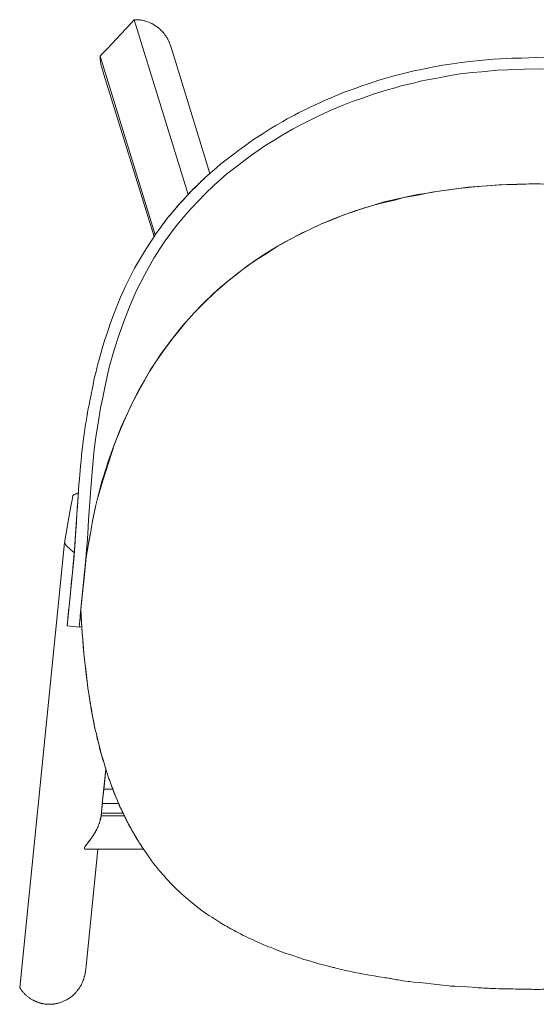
# Model space of a CAD drawing. Header units: centimetres. Extents: x -85 to 48, y -139 to 131.
# Tile 4 of 5: x -85 to -59, y 82 to 131. Entities that reach past the tile are written whole.
import ezdxf

# ---------------------------------------------------------------- set-up
doc = ezdxf.new("R2010")
doc.units = ezdxf.units.CM
doc.header["$LTSCALE"] = 5.08
doc.layers.add('Keine', color=7, linetype='Continuous', lineweight=5)

# ---------------------------------------------------------------- blocks, each defined once
blk = doc.blocks.new('Gruppe-20')
at = {"layer": 'Keine', "color": 7, "linetype": 'Continuous', "lineweight": 9}
blk.add_line((-81.686, 104.074), (-81.687, 104.07), dxfattribs=at)
blk.add_lwpolyline([(-81.622, 111.25), (-81.619, 111.269), (-81.617, 111.28), (-81.615, 111.289), (-81.614, 111.295), (-81.613, 111.304), (-81.609, 111.326), (-81.605, 111.347), (-81.601, 111.368), (-81.572, 111.5), (-81.551, 111.604), (-81.531, 111.702), (-81.513, 111.792), (-81.493, 111.892), (-81.434, 112.183), (-81.409, 112.31), (-81.382, 112.444), (-81.349, 112.606), (-81.314, 112.782), (-81.287, 112.918), (-81.255, 113.076), (-81.247, 113.115), (-81.214, 113.236), (-81.179, 113.362), (-81.16, 113.432), (-81.127, 113.583), (-81.096, 113.723), (-81.093, 113.735), (-81.063, 113.842), (-80.947, 114.247), (-80.873, 114.506), (-80.742, 114.957), (-80.682, 115.125), (-80.55, 115.515), (-80.474, 115.74), (-80.413, 115.918), (-80.276, 116.269), (-80.155, 116.57), (-80.084, 116.764), (-79.958, 117.061), (-79.857, 117.275), (-79.692, 117.647), (-79.474, 118.079), (-79.255, 118.512), (-79.013, 118.932), (-78.771, 119.353), (-78.505, 119.761), (-78.143, 120.3), (-77.949, 120.563), (-77.658, 120.958), (-77.355, 121.322), (-77.125, 121.6), (-76.922, 121.83), (-76.725, 122.026), (-76.526, 122.253), (-76.309, 122.48), (-76.116, 122.664), (-75.971, 122.803), (-75.78, 122.986), (-75.558, 123.19), (-75.406, 123.32), (-75.144, 123.545), (-74.944, 123.717), (-74.618, 123.97), (-74.286, 124.227), (-74.12, 124.36), (-73.94, 124.488), (-73.716, 124.645), (-73.497, 124.8), (-73.313, 124.93), (-73.097, 125.072), (-72.83, 125.243), (-72.483, 125.464), (-72.199, 125.63), (-71.85, 125.833), (-71.628, 125.963), (-71.266, 126.153), (-71.061, 126.264), (-70.751, 126.425), (-70.456, 126.564), (-70.236, 126.669), (-69.976, 126.792), (-69.796, 126.874), (-69.596, 126.958), (-69.396, 127.043), (-69.246, 127.106), (-69.056, 127.187), (-68.863, 127.263), (-68.733, 127.317), (-68.537, 127.386), (-68.385, 127.442), (-68.21, 127.504), (-67.896, 127.617), (-67.586, 127.725), (-67.286, 127.818), (-67.06, 127.895), (-66.645, 128.013), (-66.421, 128.08), (-65.83, 128.228), (-65.239, 128.376), (-65.007, 128.422), (-64.306, 128.563), (-63.858, 128.643), (-63.366, 128.719), (-62.945, 128.783), (-62.506, 128.835), (-61.866, 128.891), (-61.329, 128.947), (-60.972, 128.97), (-60.406, 129.006), (-59.926, 129.006), (-59.186, 129.031), (-58.726, 129.021), (-57.962, 128.995), (-57.398, 128.976), (-56.742, 128.928), (-56.135, 128.863), (-55.423, 128.782), (-55.2, 128.754), (-54.663, 128.666), (-54.205, 128.574), (-53.847, 128.502), (-53.363, 128.422), (-52.906, 128.302), (-52.542, 128.228), (-51.952, 128.081), (-51.729, 128.013), (-51.152, 127.838), (-50.666, 127.685), (-50.213, 127.522), (-49.639, 127.317), (-49.126, 127.107), (-48.686, 126.921), (-48.072, 126.63), (-47.51, 126.367), (-47.181, 126.193), (-46.52, 125.832), (-45.887, 125.463), (-45.472, 125.196), (-45.057, 124.928), (-44.66, 124.648), (-44.263, 124.368), (-44.02, 124.18), (-43.766, 123.983), (-43.399, 123.695), (-43.109, 123.443), (-42.879, 123.245), (-42.493, 122.899), (-42.186, 122.607), (-42.021, 122.442), (-41.795, 122.199), (-41.524, 121.909), (-41.247, 121.6), (-40.94, 121.234), (-40.72, 120.967), (-40.413, 120.55), (-40.142, 120.182), (-39.97, 119.92), (-39.696, 119.5), (-39.542, 119.251), (-39.3, 118.83), (-39.052, 118.4), (-38.82, 117.925), (-38.623, 117.52), (-38.463, 117.165), (-38.355, 116.916), (-38.186, 116.48), (-38.016, 116.069), (-37.881, 115.689), (-37.738, 115.267), (-37.595, 114.844), (-37.451, 114.34), (-37.295, 113.792), (-37.198, 113.38), (-37.076, 112.89), (-37.002, 112.57), (-36.894, 112.019), (-36.792, 111.49), (-36.716, 111.04), (-36.645, 110.58), (-36.589, 110.18), (-36.537, 109.79), (-36.483, 109.324), (-36.418, 108.7), (-36.392, 108.412), (-36.358, 108.031), (-36.33, 107.672), (-36.304, 107.314), (-36.262, 106.702), (-36.232, 106.24), (-36.198, 105.663), (-36.167, 105.186), (-36.14, 104.767), (-36.102, 104.283), (-36.052, 103.75), (-36.03, 103.525), (-36.006, 103.272), (-35.971, 102.9), (-35.926, 102.5), (-35.891, 102.155), (-35.846, 101.805), (-35.819, 101.485), (-35.78, 101.045), (-35.742, 100.679), (-35.74, 100.649), (-36.337, 100.589), (-36.477, 100.62), (-36.466, 100.811), (-36.455, 101.002), (-36.443, 101.191), (-36.433, 101.362), (-36.433, 101.393), (-36.433, 101.438), (-36.433, 101.49), (-36.433, 101.521), (-36.434, 101.545), (-36.436, 101.563), (-36.439, 101.59), (-36.442, 101.623), (-36.444, 101.644), (-36.468, 101.886), (-36.484, 102.045), (-36.503, 102.245), (-36.52, 102.402), (-36.531, 102.501), (-36.548, 102.62), (-36.564, 102.74), (-36.594, 102.962), (-36.616, 103.12), (-36.632, 103.242), (-36.648, 103.358), (-36.665, 103.484), (-36.681, 103.6), (-36.693, 103.692), (-36.71, 103.82), (-36.732, 103.982), (-36.746, 104.086), (-36.762, 104.202), (-36.774, 104.292), (-36.787, 104.39), (-36.802, 104.5), (-36.818, 104.62), (-36.834, 104.732), (-36.871, 105.006), (-36.889, 105.14), (-36.923, 105.39), (-36.966, 105.639), (-36.991, 105.819), (-37.054, 106.11), (-37.118, 106.41), (-37.18, 106.69), (-37.231, 106.907), (-37.357, 107.39), (-37.465, 107.806), (-37.632, 108.33), (-37.764, 108.753), (-37.906, 109.16), (-38.026, 109.5), (-38.105, 109.722), (-38.244, 110.07), (-38.329, 110.28), (-38.421, 110.51), (-38.508, 110.731), (-38.574, 110.872), (-38.695, 111.14), (-38.804, 111.38), (-38.916, 111.62), (-39.034, 111.86), (-39.136, 112.062), (-39.236, 112.26), (-39.329, 112.443), (-39.456, 112.673), (-39.646, 112.99), (-39.747, 113.165), (-39.878, 113.383), (-40.035, 113.655), (-40.272, 113.988), (-40.484, 114.297), (-40.807, 114.745), (-41.134, 115.172), (-41.486, 115.599), (-41.831, 115.997), (-42.279, 116.478), (-42.743, 116.939), (-43.164, 117.36), (-43.47, 117.605), (-44.07, 118.112), (-44.15, 118.17), (-44.659, 118.555), (-45.006, 118.805), (-45.23, 118.955), (-45.489, 119.131), (-45.872, 119.376), (-46.173, 119.55), (-46.592, 119.792), (-46.964, 120.002), (-47.311, 120.202), (-47.648, 120.356), (-48.005, 120.52), (-48.416, 120.707), (-48.736, 120.844), (-49.265, 121.053), (-49.775, 121.244), (-50.331, 121.431), (-50.866, 121.602), (-51.321, 121.73), (-51.906, 121.887), (-52.59, 122.048), (-53.111, 122.145), (-53.723, 122.251), (-54.166, 122.328), (-54.524, 122.4), (-54.954, 122.455), (-55.471, 122.505), (-56.167, 122.573), (-56.629, 122.613), (-57.506, 122.669), (-58.027, 122.685), (-58.596, 122.706), (-58.995, 122.717), (-59.566, 122.717), (-60.163, 122.703), (-60.659, 122.688), (-61.035, 122.668), (-61.896, 122.609), (-62.599, 122.542), (-63.05, 122.492), (-64.4, 122.31), (-65.109, 122.165), (-65.802, 122.043), (-66.786, 121.82), (-67.527, 121.595), (-68.231, 121.37), (-68.842, 121.156), (-69.353, 120.947), (-69.913, 120.728), (-70.537, 120.435), (-70.893, 120.272), (-71.542, 119.929), (-72.216, 119.54), (-72.773, 119.205), (-73.329, 118.83), (-73.829, 118.471), (-74.206, 118.178), (-74.637, 117.835), (-75.227, 117.323), (-75.736, 116.835), (-76.296, 116.26), (-76.705, 115.812), (-77.246, 115.142), (-77.351, 115.026), (-77.776, 114.432), (-78.171, 113.883), (-78.473, 113.417), (-78.714, 113), (-79.399, 111.737), (-79.854, 110.741), (-80.242, 109.777), (-80.548, 108.852), (-80.841, 107.905), (-81.126, 106.955), (-81.195, 106.677), (-81.313, 106.125), (-81.359, 105.886), (-81.462, 105.29), (-81.545, 104.876), (-81.604, 104.469), (-81.68, 104.092), (-81.786, 103.03), (-81.924, 101.693), (-81.932, 101.611), (-81.938, 101.558), (-81.939, 101.452), (-81.937, 101.331), (-81.936, 101.298), (-81.935, 101.277), (-81.931, 101.185), (-81.926, 101.107), (-81.923, 101.064), (-81.918, 100.98), (-81.914, 100.921), (-81.905, 100.774), (-81.897, 100.642), (-81.896, 100.62), (-82.035, 100.59), (-82.632, 100.649), (-82.629, 100.676), (-82.623, 100.739), (-82.617, 100.8), (-82.594, 101.028), (-82.577, 101.2), (-82.557, 101.398), (-82.534, 101.626), (-82.515, 101.812), (-82.501, 101.95), (-82.485, 102.11), (-82.424, 102.71), (-82.39, 103.055), (-82.364, 103.31), (-82.342, 103.53), (-82.32, 103.75), (-82.29, 104.053), (-82.273, 104.293), (-82.261, 104.467), (-82.252, 104.587), (-82.232, 104.886), (-82.213, 105.188), (-82.169, 105.814), (-82.157, 105.985), (-82.146, 106.125), (-82.121, 106.53), (-82.1, 106.854), (-82.076, 107.217), (-82.059, 107.455), (-82.04, 107.703), (-82.018, 107.983), (-81.999, 108.21), (-81.982, 108.398), (-81.96, 108.64), (-81.935, 108.9), (-81.908, 109.158), (-81.888, 109.348), (-81.858, 109.6), (-81.83, 109.835), (-81.805, 110.025), (-81.781, 110.205), (-81.743, 110.477), (-81.704, 110.725), (-81.683, 110.863), (-81.652, 111.062), (-81.63, 111.198), (-81.622, 111.249)], close=True, dxfattribs=at)
for points in [[(-36.337, 100.589), (-36.339, 100.609), (-36.34, 100.626), (-36.344, 100.658), (-36.389, 101.108), (-36.422, 101.439), (-36.429, 101.51), (-36.438, 101.596), (-36.445, 101.666), (-36.548, 102.665), (-36.563, 102.84), (-36.572, 102.924), (-36.581, 103.018), (-36.59, 103.113), (-36.607, 103.282), (-36.616, 103.364), (-36.643, 103.634), (-36.658, 103.776), (-36.694, 104.17), (-36.711, 104.37), (-36.721, 104.49), (-36.74, 104.774), (-36.751, 104.928), (-36.764, 105.128), (-36.775, 105.298), (-36.793, 105.574), (-36.802, 105.722), (-36.809, 105.83), (-36.817, 105.966), (-36.826, 106.104), (-36.834, 106.244), (-36.848, 106.464), (-36.857, 106.602), (-36.881, 106.967), (-36.953, 107.941), (-36.986, 108.337), (-37.037, 108.879), (-37.118, 109.611), (-37.197, 110.213), (-37.27, 110.688), (-37.365, 111.288), (-37.508, 112.039), (-37.609, 112.546), (-37.802, 113.36), (-37.965, 113.967), (-38.156, 114.646), (-38.414, 115.474), (-38.719, 116.268), (-38.888, 116.658), (-39.041, 117.005), (-39.335, 117.636), (-39.62, 118.206), (-39.979, 118.844), (-40.289, 119.33), (-40.444, 119.6), (-40.704, 119.96), (-41.157, 120.58), (-41.666, 121.185), (-42.194, 121.778), (-42.698, 122.286), (-43.097, 122.67), (-43.583, 123.09), (-44.037, 123.46), (-44.448, 123.78), (-44.839, 124.07), (-45.506, 124.533), (-46.117, 124.928), (-46.783, 125.313), (-47.217, 125.564), (-47.853, 125.9), (-48.486, 126.2), (-49.182, 126.495), (-49.698, 126.722), (-50.202, 126.9), (-50.948, 127.18), (-51.518, 127.353), (-52.156, 127.543), (-52.859, 127.72), (-53.312, 127.83), (-53.696, 127.9), (-54.311, 128.011), (-55.004, 128.142), (-55.826, 128.258), (-56.785, 128.361), (-57.683, 128.421), (-58.986, 128.458), (-59.785, 128.449), (-60.615, 128.421), (-61.148, 128.394), (-61.906, 128.315), (-62.386, 128.275), (-62.983, 128.212), (-63.466, 128.127), (-64.06, 128.019), (-64.541, 127.932), (-64.9, 127.862), (-65.326, 127.75), (-65.706, 127.671), (-65.941, 127.612), (-66.246, 127.518), (-66.616, 127.425), (-67.292, 127.22), (-67.829, 127.02), (-68.386, 126.833), (-68.886, 126.638), (-69.397, 126.42), (-69.803, 126.24), (-70.08, 126.109), (-70.625, 125.844), (-70.946, 125.674), (-71.374, 125.447), (-71.93, 125.121), (-72.245, 124.918), (-72.755, 124.623), (-73.41, 124.157), (-73.753, 123.913), (-74.18, 123.58), (-74.642, 123.219), (-75.284, 122.662), (-75.726, 122.22), (-76.066, 121.88), (-76.44, 121.476), (-76.814, 121.06), (-77.221, 120.571), (-77.5, 120.189), (-77.779, 119.808), (-78.289, 119.019), (-78.752, 118.204), (-79.172, 117.367), (-79.478, 116.672), (-79.753, 115.98), (-80.03, 115.199), (-80.273, 114.44), (-80.521, 113.566), (-80.742, 112.558), (-80.851, 112.051), (-80.963, 111.54), (-81.084, 110.767), (-81.177, 110.2), (-81.271, 109.461), (-81.385, 108.34), (-81.453, 107.512), (-81.499, 106.854), (-81.529, 106.382), (-81.556, 105.946), (-81.599, 105.252), (-81.628, 104.804), (-81.642, 104.609), (-81.658, 104.421), (-81.67, 104.259), (-81.677, 104.175), (-81.681, 104.13), (-81.684, 104.1), (-81.686, 104.074)], [(-82.035, 100.589), (-82.019, 100.752), (-81.984, 101.095), (-81.956, 101.376), (-81.947, 101.463), (-81.939, 101.545), (-81.938, 101.557), (-81.938, 101.558), (-81.938, 101.558)]]:
    blk.add_lwpolyline(points, dxfattribs=at)
blk = doc.blocks.new('Gruppe-21')
at = {"layer": 'Keine', "color": 7, "linetype": 'Continuous', "lineweight": 9}
blk.add_lwpolyline([(-77.961, 114.196), (-77.479, 114.852), (-77.351, 115.026), (-77.01, 115.45), (-76.762, 115.748), (-76.705, 115.812), (-76.297, 116.261), (-75.834, 116.744), (-75.312, 117.247), (-74.975, 117.541), (-74.508, 117.937), (-74.17, 118.206), (-73.664, 118.596), (-73.154, 118.947), (-72.683, 119.233), (-72.116, 119.605), (-71.773, 119.805), (-71.312, 120.052), (-70.827, 120.303), (-70.332, 120.536), (-69.913, 120.728), (-69.356, 120.955), (-68.754, 121.19), (-68.343, 121.331), (-67.82, 121.505), (-67.304, 121.658), (-66.788, 121.786), (-66.263, 121.917), (-65.749, 122.054), (-65.112, 122.184), (-64.741, 122.244), (-64.057, 122.366), (-63.323, 122.457), (-62.599, 122.551), (-62.145, 122.591), (-61.646, 122.626), (-61.186, 122.66), (-60.908, 122.668), (-60.408, 122.683), (-60.163, 122.689), (-59.699, 122.703), (-59.186, 122.72), (-58.805, 122.714), (-58.027, 122.685), (-57.402, 122.666), (-56.854, 122.628), (-56.405, 122.598), (-55.929, 122.549), (-55.697, 122.527), (-55.246, 122.483), (-54.994, 122.461), (-54.526, 122.39), (-54.166, 122.328), (-53.696, 122.246), (-53.266, 122.171), (-52.957, 122.118), (-52.623, 122.051), (-52.291, 121.978), (-52.026, 121.913), (-51.683, 121.821), (-51.53, 121.79), (-51.321, 121.73), (-51.121, 121.673), (-50.866, 121.602), (-50.601, 121.517), (-50.391, 121.451), (-50.281, 121.415), (-50.191, 121.385), (-50.067, 121.343), (-49.901, 121.287), (-49.775, 121.244), (-49.616, 121.185), (-49.524, 121.15), (-49.371, 121.093), (-49.211, 121.03), (-49.066, 120.975), (-48.911, 120.913), (-48.736, 120.844), (-48.632, 120.798), (-48.493, 120.738), (-48.429, 120.71), (-48.283, 120.647), (-48.082, 120.555), (-47.929, 120.485), (-47.722, 120.39), (-47.574, 120.321), (-47.45, 120.249), (-47.31, 120.183), (-47.132, 120.09), (-47.051, 120.047), (-46.876, 119.956), (-46.792, 119.912), (-46.626, 119.823), (-46.504, 119.75), (-46.374, 119.673), (-46.171, 119.553), (-45.976, 119.437), (-45.885, 119.384), (-45.709, 119.276), (-45.592, 119.197), (-45.385, 119.065), (-45.312, 119.01), (-45.148, 118.9), (-45.01, 118.8), (-44.829, 118.669), (-44.659, 118.555), (-44.372, 118.337), (-44.174, 118.196), (-43.967, 118.027), (-43.759, 117.858), (-43.581, 117.7), (-43.358, 117.51), (-43.221, 117.385), (-43.057, 117.239), (-42.84, 117.041), (-42.741, 116.942), (-42.575, 116.772), (-42.368, 116.566), (-42.141, 116.33), (-41.928, 116.109), (-41.831, 115.997), (-41.656, 115.794), (-41.438, 115.54), (-41.345, 115.427), (-41.172, 115.22), (-41.095, 115.124), (-40.919, 114.895), (-40.807, 114.745), (-40.559, 114.405), (-40.409, 114.19), (-40.272, 113.988), (-40.153, 113.81), (-39.913, 113.438), (-39.82, 113.283), (-39.583, 112.883), (-39.329, 112.443), (-39.052, 111.895), (-38.961, 111.711), (-38.871, 111.528), (-38.574, 110.872), (-38.444, 110.568), (-38.105, 109.722), (-37.804, 108.874), (-37.496, 107.9), (-37.418, 107.623), (-37.231, 106.907), (-37.161, 106.611), (-36.974, 105.737), (-36.909, 105.292), (-36.524, 102.439), (-36.468, 101.886), (-36.458, 101.797), (-36.434, 101.536), (-36.433, 101.506), (-36.433, 101.423), (-36.433, 101.362), (-36.441, 101.234), (-36.446, 101.144), (-36.452, 101.039), (-36.457, 100.966), (-36.46, 100.899), (-36.465, 100.83), (-36.467, 100.791), (-36.469, 100.748), (-36.473, 100.699), (-36.476, 100.642), (-36.495, 100.352), (-36.517, 99.995), (-36.53, 99.793), (-36.554, 99.58), (-36.575, 99.307), (-36.587, 99.16), (-36.595, 99.076), (-36.609, 98.944), (-36.625, 98.808), (-36.642, 98.658), (-36.661, 98.486), (-36.671, 98.396), (-36.682, 98.3), (-36.697, 98.172), (-36.709, 98.058), (-36.717, 98), (-36.732, 97.898), (-36.756, 97.743), (-36.764, 97.681), (-36.777, 97.564), (-36.789, 97.49), (-36.799, 97.425), (-36.813, 97.349), (-36.817, 97.33), (-36.818, 97.319), (-36.82, 97.309), (-36.822, 97.295), (-36.824, 97.287), (-36.824, 97.281), (-36.826, 97.272), (-36.826, 97.268), (-36.831, 97.237), (-36.838, 97.191), (-36.863, 97.041), (-36.885, 96.9), (-36.912, 96.73), (-36.933, 96.595), (-36.959, 96.431), (-36.992, 96.27), (-37.032, 96.065), (-37.072, 95.865), (-37.111, 95.67), (-37.142, 95.51), (-37.17, 95.373), (-37.225, 95.15), (-37.28, 94.93), (-37.326, 94.74), (-37.38, 94.52), (-37.422, 94.351), (-37.484, 94.145), (-37.567, 93.869), (-37.604, 93.745), (-37.64, 93.625), (-37.656, 93.555), (-37.694, 93.445), (-37.74, 93.293), (-37.807, 93.1), (-37.863, 92.94), (-37.917, 92.783), (-37.96, 92.67), (-38.013, 92.531), (-38.067, 92.39), (-38.109, 92.279), (-38.18, 92.11), (-38.253, 91.935), (-38.301, 91.82), (-38.35, 91.71), (-38.419, 91.56), (-38.48, 91.425), (-38.57, 91.235), (-38.654, 91.065), (-38.709, 90.955), (-38.769, 90.835), (-38.815, 90.75), (-38.883, 90.625), (-38.959, 90.485), (-39, 90.41), (-39.083, 90.265), (-39.146, 90.16), (-39.212, 90.045), (-39.281, 89.925), (-39.318, 89.872), (-39.417, 89.72), (-39.501, 89.59), (-39.593, 89.45), (-39.746, 89.235), (-39.844, 89.095), (-39.925, 88.981), (-40.041, 88.831), (-40.208, 88.616), (-40.381, 88.407), (-40.54, 88.22), (-40.646, 88.1), (-40.806, 87.927), (-40.973, 87.749), (-41.164, 87.558), (-41.31, 87.412), (-41.481, 87.26), (-41.647, 87.11), (-41.803, 86.975), (-42.032, 86.787), (-42.177, 86.669), (-42.418, 86.49), (-42.61, 86.347), (-42.711, 86.278), (-42.871, 86.17), (-43.034, 86.059), (-43.152, 85.984), (-43.287, 85.901), (-43.411, 85.824), (-43.514, 85.759), (-43.652, 85.684), (-43.784, 85.612), (-43.93, 85.532), (-44.068, 85.456), (-44.251, 85.356), (-44.406, 85.271), (-44.468, 85.237), (-44.549, 85.2), (-44.643, 85.156), (-44.876, 85.048), (-45.13, 84.929), (-45.41, 84.798), (-45.438, 84.786), (-45.626, 84.711), (-45.94, 84.587), (-46.104, 84.521), (-46.36, 84.42), (-46.433, 84.391), (-46.592, 84.336), (-46.69, 84.303), (-46.828, 84.256), (-46.94, 84.217), (-47.064, 84.175), (-47.152, 84.145), (-47.314, 84.09), (-47.457, 84.041), (-47.612, 83.996), (-47.752, 83.955), (-47.93, 83.904), (-48.11, 83.851), (-48.348, 83.782), (-48.498, 83.738), (-48.596, 83.713), (-48.754, 83.674), (-48.904, 83.637), (-49.231, 83.555), (-49.431, 83.506), (-49.545, 83.477), (-49.756, 83.433), (-50.072, 83.366), (-50.316, 83.314), (-50.556, 83.264), (-50.65, 83.245), (-50.936, 83.194), (-51.15, 83.156), (-51.541, 83.087), (-51.662, 83.065), (-51.981, 83.023), (-52.157, 82.999), (-52.248, 82.986), (-52.44, 82.955), (-52.554, 82.937), (-52.755, 82.904), (-52.963, 82.882), (-53.067, 82.871), (-53.257, 82.85), (-53.301, 82.846), (-53.338, 82.841), (-53.362, 82.837), (-53.435, 82.828), (-53.499, 82.819), (-53.632, 82.801), (-53.801, 82.779), (-53.875, 82.772), (-54.166, 82.748), (-54.324, 82.735), (-54.392, 82.729), (-54.735, 82.701), (-54.893, 82.688), (-55.014, 82.677), (-55.081, 82.672), (-55.143, 82.667), (-55.183, 82.663), (-55.219, 82.66), (-55.259, 82.657), (-55.287, 82.655), (-55.338, 82.65), (-55.401, 82.645), (-55.466, 82.64), (-55.561, 82.632), (-55.617, 82.627), (-55.65, 82.624), (-55.789, 82.613), (-55.909, 82.603), (-55.95, 82.599), (-56.042, 82.595), (-56.134, 82.591), (-56.219, 82.587), (-56.296, 82.584), (-56.384, 82.58), (-56.434, 82.578), (-56.696, 82.566), (-56.862, 82.559), (-57.05, 82.55), (-57.398, 82.535), (-57.586, 82.527), (-57.694, 82.526), (-58.126, 82.519), (-58.383, 82.516), (-58.561, 82.513), (-58.764, 82.51), (-58.892, 82.508), (-58.986, 82.507), (-59.066, 82.506), (-59.136, 82.505), (-59.197, 82.504), (-59.322, 82.507), (-59.414, 82.508), (-59.501, 82.51), (-59.642, 82.513), (-59.761, 82.515), (-59.84, 82.517), (-60, 82.52), (-60.218, 82.52), (-60.362, 82.527), (-60.518, 82.527), (-60.698, 82.533), (-60.84, 82.536), (-61.058, 82.54), (-61.202, 82.543), (-61.369, 82.547), (-61.487, 82.554), (-61.575, 82.56), (-61.656, 82.564), (-61.743, 82.57), (-61.803, 82.573), (-61.922, 82.581), (-62.099, 82.591), (-62.397, 82.61), (-62.656, 82.625), (-62.961, 82.644), (-63.236, 82.66), (-63.466, 82.674), (-63.549, 82.681), (-64.006, 82.725), (-64.436, 82.778), (-64.726, 82.809), (-65.026, 82.841), (-65.326, 82.873), (-65.511, 82.892), (-65.596, 82.901), (-65.72, 82.918), (-65.85, 82.94), (-65.995, 82.963), (-66.097, 82.98), (-66.148, 82.989), (-66.226, 83.002), (-66.317, 83.016), (-66.382, 83.027), (-66.409, 83.032), (-66.473, 83.043), (-66.528, 83.052), (-66.573, 83.059), (-66.665, 83.074), (-66.744, 83.087), (-66.787, 83.093), (-67.031, 83.133), (-67.296, 83.176), (-67.541, 83.215), (-67.711, 83.243), (-67.91, 83.283), (-68.04, 83.31), (-68.15, 83.333), (-68.246, 83.353), (-68.384, 83.383), (-68.518, 83.412), (-68.634, 83.436), (-68.702, 83.45), (-68.794, 83.471), (-68.896, 83.496), (-69.006, 83.523), (-69.122, 83.551), (-69.208, 83.572), (-69.292, 83.593), (-69.341, 83.605), (-69.634, 83.677), (-69.754, 83.707), (-69.846, 83.732), (-69.938, 83.756), (-70.112, 83.806), (-70.229, 83.842), (-70.326, 83.865), (-70.576, 83.94), (-70.801, 84.005), (-71.023, 84.08), (-71.405, 84.208), (-71.5, 84.24), (-71.744, 84.322), (-71.87, 84.366), (-72.14, 84.469), (-72.324, 84.543), (-72.486, 84.607), (-72.562, 84.636), (-72.692, 84.687), (-72.832, 84.743), (-72.921, 84.783), (-73.049, 84.842), (-73.181, 84.9), (-73.338, 84.974), (-73.448, 85.025), (-73.578, 85.084), (-73.732, 85.155), (-73.802, 85.187), (-73.828, 85.2), (-73.878, 85.227), (-73.971, 85.277), (-74.089, 85.34), (-74.193, 85.396), (-74.287, 85.447), (-74.419, 85.518), (-74.445, 85.532), (-74.539, 85.583), (-74.594, 85.612), (-74.641, 85.638), (-74.705, 85.672), (-74.757, 85.7), (-74.796, 85.725), (-74.839, 85.752), (-74.966, 85.83), (-75.268, 86.025), (-75.366, 86.088), (-75.556, 86.198), (-75.877, 86.434), (-76.036, 86.547), (-76.178, 86.659), (-76.321, 86.771), (-76.456, 86.881), (-76.602, 87.004), (-76.688, 87.076), (-76.796, 87.175), (-76.915, 87.279), (-77.053, 87.409), (-77.146, 87.499), (-77.276, 87.623), (-77.358, 87.705), (-77.443, 87.797), (-77.576, 87.938), (-77.69, 88.06), (-77.769, 88.151), (-77.862, 88.253), (-77.961, 88.371), (-78.023, 88.442), (-78.123, 88.567), (-78.214, 88.682), (-78.306, 88.797), (-78.407, 88.93), (-78.457, 88.999), (-78.551, 89.122), (-78.652, 89.265), (-78.736, 89.391), (-78.813, 89.501), (-78.894, 89.625), (-78.97, 89.738), (-79.023, 89.825), (-79.081, 89.925), (-79.133, 90.01), (-79.182, 90.09), (-79.274, 90.25), (-79.386, 90.438), (-79.453, 90.555), (-79.549, 90.72), (-79.634, 90.9), (-79.713, 91.055), (-79.803, 91.245), (-79.914, 91.482), (-79.997, 91.625), (-80.057, 91.792), (-80.116, 91.93), (-80.196, 92.115), (-80.272, 92.308), (-80.348, 92.501), (-80.388, 92.614), (-80.448, 92.77), (-80.482, 92.865), (-80.518, 92.966), (-80.573, 93.117), (-80.609, 93.235), (-80.657, 93.376), (-80.726, 93.595), (-80.781, 93.795), (-80.837, 93.965), (-80.923, 94.265), (-80.981, 94.491), (-81.053, 94.765), (-81.116, 95.011), (-81.169, 95.265), (-81.237, 95.534), (-81.295, 95.84), (-81.375, 96.226), (-81.44, 96.615), (-81.463, 96.754), (-81.495, 96.948), (-81.527, 97.14), (-81.551, 97.283), (-81.576, 97.44), (-81.591, 97.546), (-81.615, 97.704), (-81.631, 97.866), (-81.672, 98.229), (-81.711, 98.555), (-81.797, 99.274), (-81.825, 99.6), (-81.852, 99.995), (-81.875, 100.285), (-81.896, 100.62), (-81.91, 100.855), (-81.92, 101.01), (-81.929, 101.155), (-81.937, 101.304), (-81.937, 101.374), (-81.938, 101.432), (-81.939, 101.472), (-81.939, 101.495), (-81.937, 101.528), (-81.938, 101.558), (-81.936, 101.58), (-81.932, 101.616), (-81.93, 101.639), (-81.927, 101.663), (-81.926, 101.68), (-81.923, 101.707), (-81.92, 101.735), (-81.918, 101.756), (-81.916, 101.778), (-81.913, 101.798), (-81.911, 101.819), (-81.91, 101.831), (-81.908, 101.85), (-81.907, 101.868), (-81.905, 101.882), (-81.904, 101.896), (-81.903, 101.907), (-81.901, 101.921), (-81.9, 101.934), (-81.899, 101.948), (-81.897, 101.964), (-81.895, 101.981), (-81.894, 101.995), (-81.892, 102.009), (-81.891, 102.023), (-81.889, 102.04), (-81.888, 102.058), (-81.886, 102.071), (-81.884, 102.09), (-81.883, 102.107), (-81.879, 102.14), (-81.877, 102.158), (-81.876, 102.177), (-81.874, 102.19), (-81.873, 102.202), (-81.872, 102.213), (-81.871, 102.227), (-81.869, 102.241), (-81.867, 102.258), (-81.864, 102.289), (-81.862, 102.306), (-81.86, 102.331), (-81.858, 102.35), (-81.856, 102.372), (-81.854, 102.389), (-81.853, 102.404), (-81.851, 102.421), (-81.849, 102.437), (-81.848, 102.456), (-81.845, 102.479), (-81.842, 102.509), (-81.84, 102.532), (-81.838, 102.554), (-81.836, 102.571), (-81.835, 102.583), (-81.833, 102.598), (-81.832, 102.61), (-81.831, 102.622), (-81.829, 102.638), (-81.828, 102.654), (-81.826, 102.668), (-81.825, 102.682), (-81.824, 102.693), (-81.822, 102.71), (-81.821, 102.725), (-81.819, 102.742), (-81.817, 102.758), (-81.815, 102.774), (-81.814, 102.789), (-81.813, 102.802), (-81.812, 102.814), (-81.81, 102.826), (-81.809, 102.841), (-81.807, 102.856), (-81.805, 102.874), (-81.804, 102.893), (-81.802, 102.91), (-81.8, 102.928), (-81.799, 102.943), (-81.797, 102.957), (-81.796, 102.969), (-81.794, 102.988), (-81.792, 103.006), (-81.79, 103.025), (-81.789, 103.039), (-81.787, 103.056), (-81.786, 103.067), (-81.784, 103.083), (-81.783, 103.095), (-81.782, 103.104), (-81.78, 103.125), (-81.778, 103.146), (-81.756, 103.366), (-81.747, 103.448), (-81.726, 103.67), (-81.723, 103.695), (-81.72, 103.721), (-81.716, 103.766), (-81.712, 103.803), (-81.71, 103.831), (-81.707, 103.856), (-81.704, 103.89), (-81.696, 103.974), (-81.687, 104.07), (-81.604, 104.469), (-81.556, 104.747), (-81.512, 105), (-81.462, 105.29), (-81.396, 105.674), (-81.375, 105.792), (-81.343, 105.976), (-81.335, 106.024), (-81.208, 106.62), (-81.126, 106.955), (-80.956, 107.615), (-80.871, 107.914), (-80.652, 108.621), (-80.573, 108.86), (-80.292, 109.648), (-80.229, 109.812), (-79.926, 110.6), (-79.795, 110.878), (-79.314, 111.907), (-79.044, 112.428), (-78.771, 112.9), (-78.506, 113.359), (-78.171, 113.883)], close=True, dxfattribs=at)
at = {"layer": 'Keine', "color": 7}
blk.add_blockref('Gruppe-20', (0, 0), dxfattribs=at)
blk = doc.blocks.new('Gruppe-22')
at = {"layer": 'Keine', "color": 7, "linetype": 'Continuous', "lineweight": 9}
blk.add_line((-79.272, 130.92), (-76.576, 122.196), dxfattribs=at)
blk.add_lwpolyline([(-79.272, 130.92), (-79.208, 130.92), (-79.148, 130.92), (-79.136, 130.919), (-79.074, 130.915), (-79.03, 130.912), (-79.001, 130.909), (-78.956, 130.902), (-78.916, 130.896), (-78.879, 130.891), (-78.837, 130.881), (-78.786, 130.869), (-78.747, 130.86), (-78.712, 130.85), (-78.67, 130.837), (-78.615, 130.82), (-78.56, 130.798), (-78.507, 130.777), (-78.487, 130.769), (-78.441, 130.747), (-78.402, 130.728), (-78.375, 130.715), (-78.358, 130.706), (-78.331, 130.691), (-78.296, 130.67), (-78.261, 130.65), (-78.241, 130.638), (-78.207, 130.615), (-78.16, 130.582), (-78.129, 130.561), (-78.118, 130.552), (-78.094, 130.533), (-78.072, 130.515), (-78.045, 130.493), (-78.018, 130.471), (-77.968, 130.424), (-77.925, 130.383), (-77.871, 130.326), (-77.825, 130.275), (-77.783, 130.222), (-77.741, 130.168), (-77.704, 130.114), (-77.674, 130.07), (-77.661, 130.05), (-77.638, 130.01), (-77.615, 129.971), (-77.602, 129.949), (-77.586, 129.917), (-77.575, 129.894), (-77.562, 129.868), (-77.546, 129.835), (-77.535, 129.809), (-77.522, 129.777), (-77.508, 129.745), (-77.493, 129.708), (-77.483, 129.679), (-77.466, 129.626), (-77.434, 129.525), (-77.338, 129.215), (-75.493, 123.245), (-75.511, 123.23), (-75.537, 123.207), (-75.618, 123.138), (-75.709, 123.051), (-75.802, 122.965), (-75.857, 122.91), (-75.926, 122.852), (-76.004, 122.775), (-76.059, 122.719), (-76.116, 122.664), (-76.179, 122.605), (-76.251, 122.532), (-76.306, 122.477), (-76.341, 122.45), (-76.4, 122.385), (-76.446, 122.339), (-76.486, 122.296), (-76.56, 122.215), (-76.576, 122.196), (-76.577, 122.199), (-76.71, 122.044), (-76.831, 121.914), (-76.911, 121.842), (-77.03, 121.714), (-77.156, 121.562), (-77.27, 121.425), (-77.395, 121.275), (-77.47, 121.185), (-77.525, 121.119), (-77.58, 121.052), (-77.635, 120.986), (-77.651, 120.967), (-77.658, 120.958), (-77.718, 120.877), (-77.755, 120.827), (-77.811, 120.751), (-77.84, 120.711), (-77.912, 120.614), (-77.988, 120.51), (-78.046, 120.432), (-78.095, 120.366), (-78.143, 120.3), (-78.177, 120.25), (-78.216, 120.191), (-78.226, 120.177), (-78.239, 120.156), (-78.255, 120.133), (-78.273, 120.107), (-78.279, 120.098), (-78.285, 120.089), (-78.287, 120.096), (-80.787, 128.184), (-80.861, 128.422), (-80.894, 128.53), (-80.902, 128.556), (-80.909, 128.582), (-80.923, 128.634), (-80.937, 128.685), (-80.942, 128.716), (-80.949, 128.748), (-80.956, 128.786), (-80.963, 128.823), (-80.969, 128.874), (-80.974, 128.92), (-80.978, 128.955), (-80.979, 128.983), (-80.981, 129.017), (-80.982, 129.05), (-80.983, 129.082), (-80.984, 129.086), (-80.984, 129.091), (-80.969, 129.108), (-80.923, 129.157), (-80.86, 129.224), (-80.794, 129.294), (-80.73, 129.363), (-80.615, 129.486), (-79.461, 130.718), (-79.279, 130.912)], close=True, dxfattribs=at)
blk.add_lwpolyline([(-78.228, 120.174), (-78.23, 120.182), (-80.984, 129.091)], dxfattribs=at)
blk = doc.blocks.new('Gruppe-24')
at = {"layer": 'Keine', "color": 7, "linetype": 'Continuous', "lineweight": 9}
blk.add_lwpolyline([(-82.342, 107.155), (-82.359, 107.064), (-82.384, 106.924), (-82.405, 106.806), (-82.489, 106.345), (-82.767, 104.8), (-85, 82.588), (-84.946, 82.51), (-84.926, 82.481), (-84.907, 82.457), (-84.891, 82.437), (-84.874, 82.416), (-84.844, 82.378), (-84.818, 82.35), (-84.798, 82.329), (-84.776, 82.305), (-84.753, 82.28), (-84.735, 82.263), (-84.703, 82.233), (-84.684, 82.216), (-84.653, 82.187), (-84.634, 82.172), (-84.6, 82.144), (-84.574, 82.124), (-84.546, 82.101), (-84.517, 82.082), (-84.487, 82.061), (-84.455, 82.04), (-84.431, 82.023), (-84.397, 82.004), (-84.363, 81.984), (-84.324, 81.963), (-84.31, 81.954), (-84.289, 81.945), (-84.272, 81.937), (-84.246, 81.925), (-84.232, 81.918), (-84.217, 81.911), (-84.201, 81.904), (-84.183, 81.895), (-84.165, 81.889), (-84.143, 81.881), (-84.117, 81.871), (-84.095, 81.862), (-84.078, 81.856), (-84.063, 81.85), (-84.052, 81.846), (-84.029, 81.84), (-84.003, 81.832), (-83.995, 81.83), (-83.97, 81.823), (-83.949, 81.817), (-83.932, 81.812), (-83.918, 81.808), (-83.904, 81.806), (-83.867, 81.798), (-83.836, 81.792), (-83.8, 81.784), (-83.782, 81.781), (-83.73, 81.775), (-83.679, 81.768), (-83.659, 81.766), (-83.636, 81.765), (-83.613, 81.764), (-83.578, 81.763), (-83.555, 81.761), (-83.533, 81.76), (-83.503, 81.76), (-83.468, 81.762), (-83.456, 81.762), (-83.429, 81.763), (-83.403, 81.764), (-83.376, 81.765), (-83.36, 81.767), (-83.339, 81.77), (-83.319, 81.772), (-83.294, 81.775), (-83.269, 81.777), (-83.246, 81.781), (-83.228, 81.784), (-83.208, 81.788), (-83.183, 81.793), (-83.159, 81.797), (-83.136, 81.801), (-83.106, 81.809), (-83.076, 81.817), (-83.056, 81.822), (-83.003, 81.836), (-82.962, 81.85), (-82.916, 81.867), (-82.874, 81.881), (-82.844, 81.894), (-82.807, 81.91), (-82.77, 81.927), (-82.726, 81.948), (-82.686, 81.969), (-82.653, 81.987), (-82.606, 82.014), (-82.566, 82.037), (-82.511, 82.072), (-82.469, 82.103), (-82.435, 82.129), (-82.384, 82.171), (-82.346, 82.205), (-82.31, 82.235), (-82.28, 82.266), (-82.256, 82.289), (-82.229, 82.316), (-82.202, 82.343), (-82.171, 82.38), (-82.15, 82.404), (-82.123, 82.436), (-82.091, 82.476), (-82.072, 82.502), (-82.052, 82.53), (-82.028, 82.564), (-82.012, 82.588), (-81.976, 82.646), (-81.959, 82.673), (-81.936, 82.712), (-81.917, 82.748), (-81.89, 82.801), (-81.862, 82.865), (-81.838, 82.919), (-81.824, 82.958), (-81.801, 83.021), (-81.787, 83.063), (-81.77, 83.124), (-81.761, 83.155), (-81.748, 83.206), (-81.739, 83.251), (-81.728, 83.302), (-81.725, 83.316), (-81.714, 83.398), (-81.685, 83.668), (-81.099, 89.501), (-81.698, 89.501), (-81.701, 89.502), (-81.706, 89.502), (-81.711, 89.503), (-81.715, 89.503), (-81.717, 89.504), (-81.721, 89.505), (-81.726, 89.506), (-81.732, 89.508), (-81.734, 89.509), (-81.737, 89.51), (-81.739, 89.512), (-81.743, 89.514), (-81.745, 89.515), (-81.747, 89.517), (-81.748, 89.517), (-81.751, 89.521), (-81.753, 89.523), (-81.756, 89.527), (-81.757, 89.53), (-81.759, 89.535), (-81.761, 89.544), (-81.762, 89.548), (-81.762, 89.551), (-81.762, 89.554), (-81.762, 89.557), (-81.762, 89.559), (-81.761, 89.562), (-81.761, 89.564), (-81.76, 89.567), (-81.76, 89.57), (-81.759, 89.572), (-81.758, 89.576), (-81.757, 89.579), (-81.756, 89.583), (-81.754, 89.589), (-81.753, 89.592), (-81.751, 89.596), (-81.75, 89.601), (-81.748, 89.604), (-81.746, 89.608), (-81.745, 89.611), (-81.743, 89.614), (-81.741, 89.618), (-81.739, 89.622), (-81.737, 89.624), (-81.735, 89.629), (-81.733, 89.631), (-81.732, 89.634), (-81.731, 89.636), (-81.73, 89.637), (-81.729, 89.639), (-81.729, 89.64), (-81.727, 89.643), (-81.722, 89.651), (-81.717, 89.658), (-81.715, 89.661), (-81.713, 89.665), (-81.709, 89.671), (-81.706, 89.676), (-81.7, 89.684), (-81.687, 89.703), (-81.679, 89.714), (-81.671, 89.724), (-81.66, 89.739), (-81.653, 89.748), (-81.644, 89.76), (-81.633, 89.774), (-81.625, 89.785), (-81.618, 89.794), (-81.61, 89.804), (-81.6, 89.817), (-81.589, 89.831), (-81.577, 89.846), (-81.568, 89.858), (-81.56, 89.868), (-81.551, 89.88), (-81.536, 89.898), (-81.523, 89.915), (-81.481, 89.971), (-81.463, 89.995), (-81.44, 90.026), (-81.419, 90.055), (-81.402, 90.078), (-81.385, 90.104), (-81.373, 90.122), (-81.356, 90.147), (-81.344, 90.163), (-81.337, 90.174), (-81.328, 90.187), (-81.322, 90.196), (-81.316, 90.205), (-81.305, 90.223), (-81.297, 90.236), (-81.292, 90.243), (-81.289, 90.248), (-81.279, 90.263), (-81.274, 90.272), (-81.266, 90.285), (-81.256, 90.303), (-81.242, 90.327), (-81.234, 90.34), (-81.224, 90.356), (-81.217, 90.369), (-81.21, 90.381), (-81.202, 90.395), (-81.193, 90.411), (-81.184, 90.43), (-81.173, 90.45), (-81.164, 90.469), (-81.154, 90.489), (-81.144, 90.508), (-81.133, 90.53), (-81.126, 90.546), (-81.107, 90.587), (-81.083, 90.641), (-81.073, 90.666), (-81.055, 90.711), (-81.043, 90.741), (-81.028, 90.782), (-81.019, 90.809), (-81.01, 90.839), (-80.999, 90.877), (-80.954, 91.046), (-80.943, 91.11), (-80.933, 91.178), (-80.854, 91.934), (-80.697, 93.503), (-80.781, 93.795), (-80.851, 94.015), (-80.923, 94.265), (-80.987, 94.489), (-81.053, 94.765), (-81.122, 95.038), (-81.169, 95.265), (-81.237, 95.534), (-81.306, 95.89), (-81.375, 96.226), (-81.419, 96.49), (-81.471, 96.8), (-81.519, 97.09), (-81.576, 97.44), (-81.615, 97.704), (-81.648, 98.028), (-81.699, 98.47), (-81.744, 98.832), (-81.782, 99.146), (-81.797, 99.274), (-81.836, 99.761), (-81.863, 100.164), (-81.872, 100.248), (-81.882, 100.392), (-81.887, 100.476), (-81.896, 100.62), (-82.035, 100.589), (-82.632, 100.649), (-82.364, 103.31), (-82.282, 104.143), (-82.241, 104.736), (-82.157, 105.985), (-82.069, 107.313), (-82.123, 107.288), (-82.169, 107.261), (-82.209, 107.238), (-82.24, 107.221), (-82.287, 107.192)], close=True, dxfattribs=at)
blk.add_lwpolyline([(-82.767, 104.8), (-82.73, 104.75), (-82.695, 104.703), (-82.673, 104.674), (-82.628, 104.624), (-82.596, 104.592), (-82.549, 104.543), (-82.485, 104.479), (-82.431, 104.437), (-82.377, 104.395), (-82.323, 104.355), (-82.278, 104.326)], dxfattribs=at)
blk = doc.blocks.new('Gruppe-25')
at = {"layer": 'Keine', "color": 7, "linetype": 'Continuous', "lineweight": 9}
for p, q in [((-80.797, 92.501), (-80.348, 92.501)), ((-80.859, 91.792), (-80.057, 91.792)), ((-80.933, 91.169), (-79.77, 91.168)), ((-80.919, 91.311), (-79.838, 91.311))]:
    blk.add_line(p, q, dxfattribs=at)
blk.add_lwpolyline([(-80.869, 91.792), (-80.895, 91.528), (-80.91, 91.38), (-80.919, 91.311), (-80.934, 91.158), (-80.951, 91.062), (-80.979, 90.942), (-81.012, 90.831), (-81.043, 90.741), (-81.073, 90.666), (-81.116, 90.565), (-81.166, 90.464), (-81.206, 90.388), (-81.274, 90.272), (-81.328, 90.187), (-81.371, 90.125), (-81.415, 90.061), (-81.458, 90.001), (-81.501, 89.944), (-81.542, 89.89), (-81.589, 89.831), (-81.629, 89.78), (-81.653, 89.748), (-81.669, 89.727), (-81.682, 89.709), (-81.7, 89.684), (-81.712, 89.667), (-81.729, 89.639), (-81.745, 89.61), (-81.749, 89.602), (-81.754, 89.589), (-81.756, 89.583), (-81.758, 89.576), (-81.761, 89.564), (-81.761, 89.562), (-81.762, 89.559), (-81.762, 89.554), (-81.762, 89.544), (-81.762, 89.544), (-81.759, 89.535), (-81.757, 89.529), (-81.756, 89.527), (-81.755, 89.526), (-81.751, 89.521), (-81.748, 89.517), (-81.737, 89.51), (-81.734, 89.509), (-81.722, 89.505), (-81.717, 89.504), (-81.715, 89.503), (-81.705, 89.502), (-81.698, 89.501), (-81.695, 89.501), (-81.644, 89.501), (-78.813, 89.501), (-78.88, 89.602), (-78.933, 89.681), (-78.97, 89.738), (-79.011, 89.806), (-79.051, 89.875), (-79.107, 89.967), (-79.144, 90.029), (-79.197, 90.11), (-79.249, 90.207), (-79.299, 90.293), (-79.344, 90.368), (-79.368, 90.405), (-79.406, 90.472), (-79.425, 90.506), (-79.466, 90.577), (-79.473, 90.589), (-79.485, 90.61), (-79.503, 90.641), (-79.519, 90.668), (-79.53, 90.687), (-79.543, 90.71), (-79.549, 90.72), (-79.554, 90.731), (-79.562, 90.748), (-79.574, 90.773), (-79.583, 90.792), (-79.594, 90.815), (-79.608, 90.846), (-79.623, 90.877), (-79.64, 90.912), (-79.659, 90.948), (-79.674, 90.977), (-79.687, 91.003), (-79.701, 91.03), (-79.71, 91.048), (-79.718, 91.063), (-79.727, 91.083), (-79.733, 91.097), (-79.742, 91.116), (-79.748, 91.128), (-79.756, 91.146), (-79.765, 91.165), (-79.774, 91.184), (-79.832, 91.306), (-79.874, 91.395), (-79.914, 91.482), (-79.945, 91.536), (-79.982, 91.6), (-79.997, 91.625), (-80.036, 91.734), (-80.057, 91.792), (-80.116, 91.93), (-80.196, 92.115), (-80.263, 92.286), (-80.313, 92.413), (-80.352, 92.514), (-80.399, 92.642), (-80.448, 92.77), (-80.482, 92.865), (-80.54, 93.026), (-80.573, 93.117), (-80.609, 93.235), (-80.621, 93.269), (-80.633, 93.305), (-80.645, 93.34), (-80.654, 93.367), (-80.664, 93.399), (-80.675, 93.433), (-80.686, 93.468), (-80.691, 93.485), (-80.697, 93.503), (-80.698, 93.494), (-80.701, 93.463), (-80.712, 93.348), (-80.734, 93.136), (-80.766, 92.816), (-80.8, 92.472), (-80.854, 91.934), (-80.864, 91.836)], close=True, dxfattribs=at)
blk = doc.blocks.new('Gruppe-28')
at = {"layer": 'Keine', "color": 7}
for name in ['Gruppe-22', 'Gruppe-21', 'Gruppe-24', 'Gruppe-25']:
    blk.add_blockref(name, (0, 0), dxfattribs=at)

msp = doc.modelspace()

# ---------------------------------------------------------------- block references
at = {"layer": 'Keine', "color": 7}
msp.add_blockref('Gruppe-28', (0, 0), dxfattribs=at)

doc.saveas('drawing.dxf')
